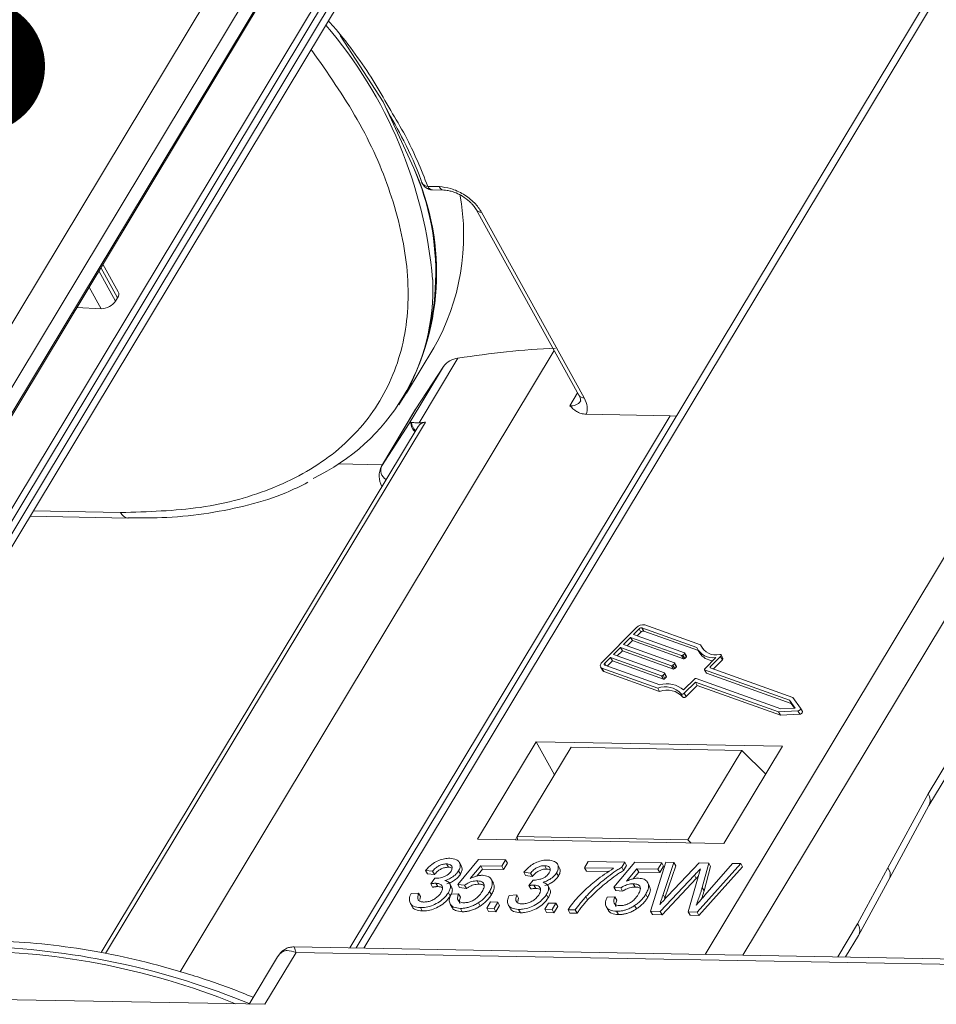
# Model space of a CAD drawing. Header units: millimetres. Extents: x 8853 to 11418, y 45 to 1005.
# Tile 107 of 256: x 9598 to 9632, y 795 to 832. Entities that reach past the tile are written whole.
import ezdxf

# ---------------------------------------------------------------- set-up
doc = ezdxf.new("R2010")
doc.units = ezdxf.units.MM
doc.styles.get("Standard").update_dxf_attribs({"font": '仿宋_GB2312_0.TTF', "width": 0.8})
doc.dimstyles.new('ISO-25.1', dxfattribs={"dimtxt": 6, "dimasz": 5, "dimexe": 3.5, "dimexo": 0.625, "dimgap": 1.5, "dimtad": 1, "dimtoh": 1, "dimdsep": 46, "dimtxsty": 'Standard', "dimcen": 2.5, "dimadec": 0, "dimazin": 0, "dimtfac": 1, "dimtmove": 0, "dimatfit": 3, "dimfxl": 0, "dimarcsym": 0})

msp = doc.modelspace()

# ---------------------------------------------------------------- linework, layer by layer
at = {"color": 7, "linetype": 'Continuous', "lineweight": 15}
for p, q in [((9583.58, 797.673), (9609.931, 841.43)), ((9611.312, 841.355), (9584.991, 797.647)), ((9636.485, 841.017), (9610.09, 797.187)), ((9636.733, 840.939), (9610.382, 797.181)), ((9623.078, 796.949), (9649.428, 840.706)), ((9650.809, 840.63), (9624.489, 796.923)), ((9593.079, 810.123), (9608.892, 836.38)), ((9593.108, 810.072), (9608.898, 836.293)), ((9609.841, 834.412), (9594.101, 808.275)), ((9610.048, 834.29), (9594.236, 808.032)), ((9591.878, 803.646), (9609.911, 833.592)), ((9591.913, 803.214), (9609.946, 833.159)), ((9631.376, 802.922), (9649.409, 832.867)), ((9631.411, 802.489), (9649.444, 832.434)), ((9611.096, 828.674), (9609.503, 831.148)), ((9612.235, 826.209), (9611.096, 828.674)), ((9612.763, 825.527), (9613.188, 825.519)), ((9612.937, 825.397), (9613.362, 825.389)), ((9614.562, 824.667), (9618.385, 817.755)), ((9614.759, 824.574), (9618.581, 817.662)), ((9601.239, 821.603), (9600.671, 822.631)), ((9601.143, 821.263), (9600.522, 822.385)), ((9600.595, 822.506), (9601.216, 821.384)), ((9600.159, 821.78), (9600.602, 820.978)), ((9601.143, 821.263), (9601.216, 821.384)), ((9599.702, 821.021), (9600.602, 820.978)), ((9603.539, 796.303), (9617.462, 819.424)), ((9611.968, 817.835), (9612.987, 819.527)), ((9613.883, 819.136), (9612.434, 816.731)), ((9613.344, 818.826), (9612.07, 816.711)), ((9613.344, 818.826), (9612.318, 817.25)), ((9611.858, 817.673), (9611.967, 817.854)), ((9618.335, 817.845), (9618.047, 817.366)), ((9612.308, 817.233), (9611.034, 815.118)), ((9611.044, 815.135), (9612.318, 817.25)), ((9612.318, 817.25), (9612.308, 817.233)), ((9612.675, 816.757), (9600.766, 796.981)), ((9621.784, 816.992), (9609.86, 797.191)), ((9618.653, 817.049), (9621.784, 816.992)), ((9622.005, 816.973), (9621.784, 816.992)), ((9612.396, 816.593), (9600.605, 797.014)), ((9612.07, 816.711), (9611.044, 815.135)), ((9611.065, 815.169), (9609.429, 815.199)), ((9611.044, 815.135), (9611.034, 815.118)), ((9598.079, 813.452), (9601.326, 813.393)), ((9597.958, 813.252), (9601.604, 813.185)), ((9620.518, 809.106), (9619.245, 807.82)), ((9620.623, 809.069), (9620.411, 808.854)), ((9620.691, 808.945), (9620.623, 809.069)), ((9622.774, 808.371), (9620.728, 809.104)), ((9620.728, 809.104), (9620.797, 808.98)), ((9622.912, 808.467), (9620.835, 809.211)), ((9620.305, 808.747), (9620.039, 808.479)), ((9622.204, 808.067), (9620.305, 808.747)), ((9620.373, 808.624), (9620.305, 808.747)), ((9620.411, 808.854), (9622.31, 808.174)), ((9620.551, 808.804), (9620.691, 808.945)), ((9620.797, 808.98), (9622.829, 808.252)), ((9619.933, 808.372), (9619.668, 808.104)), ((9621.832, 807.692), (9619.933, 808.372)), ((9620.001, 808.248), (9619.933, 808.372)), ((9620.039, 808.479), (9621.938, 807.799)), ((9620.18, 808.429), (9620.373, 808.624)), ((9620.373, 808.624), (9622.272, 807.943)), ((9622.912, 808.467), (9622.981, 808.343)), ((9622.981, 808.343), (9622.991, 808.307)), ((9619.562, 807.997), (9619.35, 807.782)), ((9621.461, 807.316), (9619.562, 807.997)), ((9619.63, 807.873), (9619.562, 807.997)), ((9619.668, 808.104), (9621.567, 807.424)), ((9619.809, 808.054), (9620.001, 808.248)), ((9620.001, 808.248), (9621.901, 807.568)), ((9622.272, 807.943), (9622.204, 808.067)), ((9622.31, 808.138), (9622.257, 808.084)), ((9622.325, 807.961), (9622.257, 808.084)), ((9622.378, 808.014), (9622.31, 808.138)), ((9622.387, 808.043), (9622.319, 808.167)), ((9622.325, 807.961), (9622.378, 808.014)), ((9622.81, 808.287), (9622.878, 808.163)), ((9623.064, 807.577), (9623.474, 807.992)), ((9623.274, 807.647), (9623.658, 808.035)), ((9623.658, 808.035), (9623.727, 807.911)), ((9623.745, 807.97), (9623.677, 808.093)), ((9619.189, 807.646), (9619.257, 807.522)), ((9619.243, 807.603), (9621.321, 806.858)), ((9619.311, 807.479), (9619.243, 807.603)), ((9619.349, 807.71), (9621.394, 806.977)), ((9619.35, 807.782), (9619.4, 807.692)), ((9619.437, 807.678), (9619.63, 807.873)), ((9619.63, 807.873), (9621.529, 807.193)), ((9621.901, 807.568), (9621.832, 807.692)), ((9621.938, 807.763), (9621.885, 807.709)), ((9621.953, 807.586), (9621.885, 807.709)), ((9622.006, 807.639), (9621.938, 807.763)), ((9622.016, 807.668), (9621.947, 807.792)), ((9621.953, 807.586), (9622.006, 807.639)), ((9623.274, 807.647), (9623.299, 807.602)), ((9626.347, 806.51), (9623.274, 807.611)), ((9623.727, 807.911), (9623.389, 807.57)), ((9621.389, 806.735), (9619.311, 807.479)), ((9621.529, 807.193), (9621.461, 807.316)), ((9621.567, 807.387), (9621.514, 807.334)), ((9621.582, 807.21), (9621.514, 807.334)), ((9621.567, 807.387), (9621.635, 807.264)), ((9621.644, 807.293), (9621.576, 807.417)), ((9621.582, 807.21), (9621.635, 807.264)), ((9622.282, 806.788), (9622.692, 807.202)), ((9622.745, 807.22), (9625.901, 806.089)), ((9623.054, 807.548), (9623.122, 807.425)), ((9626.22, 806.411), (9623.063, 807.541)), ((9623.131, 807.418), (9623.063, 807.541)), ((9623.131, 807.418), (9626.288, 806.287)), ((9621.321, 806.858), (9621.389, 806.735)), ((9622.307, 806.67), (9622.717, 807.084)), ((9622.786, 806.961), (9622.375, 806.546)), ((9622.717, 807.084), (9625.817, 805.974)), ((9622.717, 807.084), (9622.786, 806.961)), ((9625.885, 805.851), (9622.786, 806.961)), ((9622.184, 806.648), (9622.252, 806.525)), ((9622.375, 806.546), (9622.307, 806.67)), ((9626.347, 806.51), (9626.634, 806.111)), ((9625.901, 806.089), (9626.43, 806.117)), ((9626.43, 806.117), (9626.22, 806.411)), ((9626.288, 806.287), (9626.22, 806.411)), ((9626.288, 806.287), (9626.411, 806.116)), ((9626.704, 805.985), (9626.635, 806.109)), ((9625.817, 805.974), (9626.536, 806.013)), ((9625.817, 805.974), (9625.885, 805.851)), ((9626.604, 805.889), (9625.885, 805.851)), ((9626.536, 806.013), (9626.604, 805.889)), ((9614.609, 801.24), (9616.792, 804.865)), ((9616.092, 801.335), (9618.094, 804.658)), ((9616.792, 804.865), (9625.961, 804.697)), ((9617.475, 803.631), (9616.792, 804.865)), ((9618.094, 804.658), (9624.442, 804.542)), ((9625.961, 804.697), (9623.778, 801.071)), ((9624.442, 804.542), (9622.44, 801.218)), ((9625.335, 803.658), (9624.442, 804.542)), ((9629.882, 800.165), (9631.376, 802.922)), ((9629.954, 799.8), (9631.411, 802.489)), ((9616.02, 801.214), (9616.092, 801.334)), ((9616.103, 801.212), (9616.092, 801.335)), ((9616.092, 801.335), (9622.44, 801.218)), ((9623.778, 801.071), (9614.609, 801.24)), ((9622.44, 801.218), (9622.566, 801.094)), ((9613.529, 800.192), (9613.461, 800.316)), ((9613.874, 799.556), (9614.651, 800.482)), ((9614.002, 800.254), (9613.934, 800.378)), ((9614.732, 800.246), (9614.342, 799.778)), ((9614.651, 800.482), (9615.654, 800.464)), ((9615.514, 800.231), (9614.732, 800.246)), ((9614.801, 800.122), (9614.732, 800.246)), ((9615.654, 800.464), (9615.514, 800.231)), ((9615.723, 800.34), (9615.583, 800.108)), ((9615.723, 800.34), (9615.654, 800.464)), ((9617.18, 800.125), (9617.111, 800.249)), ((9617.653, 800.187), (9617.585, 800.311)), ((9618.591, 800.175), (9618.731, 800.407)), ((9618.731, 800.407), (9620.088, 800.382)), ((9619.687, 799.45), (9620.464, 800.375)), ((9620.088, 800.382), (9619.975, 800.194)), ((9620.156, 800.259), (9620.043, 800.071)), ((9620.156, 800.259), (9620.088, 800.382)), ((9620.464, 800.375), (9621.467, 800.357)), ((9621.054, 798.555), (9621.613, 800.378)), ((9621.467, 800.357), (9621.327, 800.125)), ((9621.536, 800.234), (9621.396, 800.001)), ((9621.536, 800.234), (9621.467, 800.357)), ((9621.921, 800.372), (9621.517, 799.174)), ((9621.99, 800.249), (9621.586, 799.051)), ((9621.613, 800.378), (9621.921, 800.372)), ((9621.696, 799.125), (9622.859, 800.355)), ((9621.99, 800.249), (9621.921, 800.372)), ((9624.407, 800.327), (9622.782, 798.523)), ((9622.859, 800.355), (9623.218, 800.348)), ((9623.218, 800.348), (9622.973, 799.435)), ((9623.073, 799.153), (9624.099, 800.332)), ((9623.286, 800.225), (9623.218, 800.348)), ((9624.099, 800.332), (9624.407, 800.327)), ((9624.476, 800.203), (9624.407, 800.327)), ((9612.937, 800.044), (9612.68, 800.072)), ((9612.748, 799.948), (9612.68, 800.072)), ((9613.005, 799.92), (9612.748, 799.948)), ((9613.005, 799.92), (9612.937, 800.044)), ((9613.971, 799.93), (9613.903, 800.053)), ((9614.801, 800.122), (9614.587, 799.866)), ((9615.583, 800.108), (9614.801, 800.122)), ((9615.583, 800.108), (9615.514, 800.231)), ((9616.33, 800.005), (9616.587, 799.977)), ((9616.33, 800.005), (9616.398, 799.881)), ((9616.656, 799.853), (9616.398, 799.881)), ((9616.656, 799.853), (9616.587, 799.977)), ((9617.622, 799.863), (9617.553, 799.986)), ((9619.677, 800.155), (9618.591, 800.175)), ((9618.66, 800.051), (9618.591, 800.175)), ((9619.505, 800.036), (9618.66, 800.051)), ((9620.043, 800.071), (9619.975, 800.194)), ((9620.545, 800.139), (9620.155, 799.671)), ((9620.614, 800.015), (9620.4, 799.759)), ((9621.327, 800.125), (9620.545, 800.139)), ((9620.614, 800.015), (9620.545, 800.139)), ((9621.396, 800.001), (9620.614, 800.015)), ((9621.396, 800.001), (9621.327, 800.125)), ((9622.682, 799.897), (9621.407, 798.549)), ((9622.454, 798.529), (9622.847, 799.923)), ((9622.682, 799.897), (9622.751, 799.773)), ((9624.476, 800.203), (9622.851, 798.4)), ((9623.286, 800.225), (9623.041, 799.311)), ((9628.756, 798.087), (9629.882, 800.165)), ((9612.871, 799.575), (9613.025, 799.783)), ((9612.94, 799.451), (9612.871, 799.575)), ((9613.13, 799.473), (9613.062, 799.596)), ((9613.656, 799.439), (9613.588, 799.563)), ((9614.131, 799.528), (9613.874, 799.556)), ((9613.942, 799.433), (9613.874, 799.556)), ((9614.199, 799.405), (9614.131, 799.528)), ((9614.659, 799.561), (9614.591, 799.684)), ((9615.201, 799.598), (9615.133, 799.722)), ((9616.522, 799.508), (9616.676, 799.716)), ((9616.59, 799.384), (9616.522, 799.508)), ((9616.781, 799.406), (9616.712, 799.529)), ((9620.472, 799.454), (9620.404, 799.578)), ((9621.014, 799.491), (9620.946, 799.615)), ((9622.751, 799.773), (9621.476, 798.425)), ((9628.791, 797.654), (9629.954, 799.8)), ((9612.135, 799.212), (9612.42, 799.231)), ((9612.488, 799.107), (9612.42, 799.231)), ((9613.525, 799.245), (9613.594, 799.121)), ((9613.623, 799.185), (9613.908, 799.203)), ((9613.976, 799.08), (9613.908, 799.203)), ((9614.199, 799.405), (9613.942, 799.433)), ((9615.128, 799.17), (9615.06, 799.294)), ((9615.785, 799.145), (9616.07, 799.164)), ((9616.139, 799.04), (9616.07, 799.164)), ((9617.244, 799.054), (9617.176, 799.178)), ((9617.307, 799.372), (9617.238, 799.496)), ((9619.944, 799.421), (9619.687, 799.45)), ((9619.755, 799.326), (9619.687, 799.45)), ((9620.012, 799.298), (9619.755, 799.326)), ((9620.012, 799.298), (9619.944, 799.421)), ((9620.873, 799.187), (9620.941, 799.064)), ((9621.586, 799.051), (9621.517, 799.174)), ((9623.041, 799.311), (9622.973, 799.435)), ((9612.113, 798.848), (9612.181, 798.725)), ((9612.488, 799.107), (9612.464, 798.987)), ((9613.595, 798.819), (9613.663, 798.695)), ((9614.642, 798.872), (9614.71, 798.748)), ((9614.953, 798.667), (9615.093, 798.899)), ((9615.093, 798.899), (9615.364, 798.895)), ((9615.364, 798.895), (9615.224, 798.662)), ((9615.432, 798.771), (9615.292, 798.539)), ((9615.364, 798.895), (9615.432, 798.771)), ((9615.763, 798.781), (9615.831, 798.658)), ((9616.139, 799.04), (9616.114, 798.92)), ((9617.115, 798.627), (9617.255, 798.86)), ((9617.255, 798.86), (9617.526, 798.855)), ((9617.526, 798.855), (9617.386, 798.622)), ((9617.595, 798.731), (9617.526, 798.855)), ((9618.709, 798.974), (9618.641, 799.098)), ((9619.436, 799.078), (9619.721, 799.097)), ((9619.789, 798.973), (9619.721, 799.097)), ((9621.586, 799.051), (9621.564, 798.986)), ((9612.553, 798.565), (9612.485, 798.689)), ((9614.04, 798.538), (9613.972, 798.662)), ((9615.021, 798.544), (9614.953, 798.667)), ((9615.224, 798.662), (9614.953, 798.667)), ((9615.292, 798.539), (9615.021, 798.544)), ((9615.292, 798.539), (9615.224, 798.662)), ((9616.204, 798.498), (9616.135, 798.622)), ((9617.386, 798.622), (9617.115, 798.627)), ((9617.183, 798.504), (9617.115, 798.627)), ((9617.455, 798.499), (9617.183, 798.504)), ((9617.386, 798.622), (9617.455, 798.499)), ((9617.595, 798.731), (9617.455, 798.499)), ((9618.25, 798.607), (9617.979, 798.612)), ((9618.047, 798.488), (9617.979, 798.612)), ((9618.319, 798.483), (9618.047, 798.488)), ((9618.319, 798.483), (9618.25, 798.607)), ((9619.408, 798.712), (9619.476, 798.589)), ((9619.854, 798.431), (9619.785, 798.555)), ((9620.523, 798.642), (9620.455, 798.765)), ((9621.407, 798.549), (9621.054, 798.555)), ((9621.123, 798.432), (9621.054, 798.555)), ((9621.476, 798.425), (9621.123, 798.432)), ((9621.476, 798.425), (9621.407, 798.549)), ((9622.782, 798.523), (9622.454, 798.529)), ((9622.523, 798.406), (9622.454, 798.529)), ((9622.851, 798.4), (9622.523, 798.406)), ((9622.851, 798.4), (9622.782, 798.523)), ((9628.756, 798.087), (9628.016, 796.858)), ((9628.308, 796.853), (9628.791, 797.654)), ((9606.691, 795.092), (9607.855, 797.025)), ((9607.254, 796.975), (9607.167, 796.863)), ((9636.223, 796.707), (9607.785, 797.229)), ((9607.855, 797.025), (9635.937, 796.51)), ((9607.167, 796.863), (9606.106, 795.102)), ((9595.275, 795.301), (9606.691, 795.092))]:
    msp.add_line(p, q, dxfattribs=at)
at = {"color": 7, "linetype": 'Continuous', "lineweight": 15, "flags": 128}
for points in [[(9622.31, 808.174), (9622.315, 808.172), (9622.318, 808.168), (9622.32, 808.164), (9622.321, 808.16), (9622.32, 808.154), (9622.318, 808.149), (9622.314, 808.143), (9622.31, 808.138)], [(9623.631, 808.11), (9623.648, 808.11), (9623.662, 808.106), (9623.673, 808.099), (9623.679, 808.089), (9623.681, 808.077), (9623.677, 808.063), (9623.67, 808.049), (9623.658, 808.035)], [(9619.243, 807.603), (9619.215, 807.617), (9619.195, 807.637), (9619.182, 807.661), (9619.178, 807.69), (9619.183, 807.721), (9619.196, 807.754), (9619.217, 807.787), (9619.245, 807.82)], [(9619.35, 807.782), (9619.34, 807.772), (9619.333, 807.76), (9619.329, 807.749), (9619.327, 807.739), (9619.329, 807.729), (9619.333, 807.721), (9619.34, 807.715), (9619.349, 807.71)], [(9621.938, 807.799), (9621.943, 807.797), (9621.946, 807.793), (9621.949, 807.789), (9621.949, 807.784), (9621.948, 807.779), (9621.946, 807.774), (9621.943, 807.768), (9621.938, 807.763)], [(9623.063, 807.541), (9623.059, 807.544), (9623.055, 807.547), (9623.053, 807.551), (9623.052, 807.556), (9623.053, 807.561), (9623.055, 807.566), (9623.059, 807.572), (9623.064, 807.577)], [(9623.274, 807.611), (9623.269, 807.613), (9623.266, 807.617), (9623.264, 807.621), (9623.263, 807.625), (9623.264, 807.631), (9623.266, 807.636), (9623.27, 807.642), (9623.274, 807.647)], [(9621.567, 807.424), (9621.572, 807.421), (9621.575, 807.418), (9621.577, 807.414), (9621.578, 807.409), (9621.577, 807.404), (9621.575, 807.398), (9621.571, 807.393), (9621.567, 807.387)], [(9622.307, 806.67), (9622.292, 806.657), (9622.275, 806.646), (9622.256, 806.638), (9622.237, 806.633), (9622.22, 806.632), (9622.204, 806.634), (9622.192, 806.639), (9622.184, 806.648)], [(9622.375, 806.546), (9622.36, 806.533), (9622.343, 806.523), (9622.324, 806.514), (9622.306, 806.51), (9622.288, 806.508), (9622.273, 806.51), (9622.261, 806.516), (9622.252, 806.525)], [(9626.634, 806.111), (9626.639, 806.098), (9626.637, 806.083), (9626.63, 806.067), (9626.617, 806.05), (9626.599, 806.036), (9626.579, 806.024), (9626.557, 806.016), (9626.536, 806.013)], [(9626.704, 805.985), (9626.707, 805.975), (9626.706, 805.96), (9626.698, 805.943), (9626.685, 805.927), (9626.668, 805.912), (9626.647, 805.901), (9626.625, 805.893), (9626.604, 805.889)]]:
    msp.add_lwpolyline(points, dxfattribs=at)
at = {"color": 7, "linetype": 'Continuous', "lineweight": 15}
for centre, radius, start, end in [((9596.206, 820.606), 16.798, 4.9631, 40.5694), ((9603.766, 822.316), 9.321, 328.2011, 24.6892), ((9603.388, 822.311), 9.668, 332.5515, 23.7785), ((9612.777, 825.788), 0.262, 205.2458, 266.8395), ((9612.955, 825.604), 0.207, 201.6906, 264.8901), ((9613.38, 825.595), 0.206, 201.5631, 266.1736), ((9605.646, 823.707), 8.448, 330.3406, 10.4905), ((9614.736, 824.778), 0.206, 211.8422, 276.3228), ((9605.178, 821.696), 7.772, 295.2062, 2.681), ((9619.253, 785.201), 34.357, 92.8964, 98.9931), ((9613.96, 818.378), 0.762, 95.8204, 143.9856), ((9618.097, 817.8), 0.437, 263.4133, 322.2902), ((9618.564, 817.878), 0.217, 214.6412, 274.5718), ((9612.556, 816.725), 0.423, 177.8915, 229.4846), ((9612.597, 816.766), 0.44, 183.1344, 228.031), ((9612.757, 816.208), 0.555, 98.5155, 105.7359), ((9617.44, 785.363), 31.754, 98.6302, 98.7501), ((9611.789, 814.754), 0.838, 154.2731, 208.1582), ((9611.407, 814.967), 0.4, 155.1319, 240.0299), ((9601.647, 813.532), 0.35, 203.4097, 262.2937), ((9620.769, 808.877), 0.34, 78.9635, 137.5954), ((9620.707, 808.992), 0.113, 78.9635, 137.5954), ((9620.775, 808.869), 0.113, 78.9635, 137.5954), ((9623.375, 808.645), 0.661, 204.4897, 278.6162), ((9623.476, 808.7), 0.61, 202.5352, 284.7309), ((9622.215, 808.123), 0.0567, 258.9635, 317.5954), ((9622.283, 807.999), 0.0567, 258.9635, 317.5954), ((9622.363, 808.035), 0.0259, 306.0985, 18.2971), ((9623.408, 808.51), 0.633, 213.2191, 265.8589), ((9623.696, 807.953), 0.0518, 306.1335, 18.2621), ((9621.843, 807.747), 0.0567, 258.9635, 317.5954), ((9621.911, 807.624), 0.0567, 258.9635, 317.5954), ((9621.991, 807.66), 0.0259, 306.0985, 18.2971), ((9619.339, 807.57), 0.0947, 210.1351, 252.8102), ((9621.472, 807.372), 0.0567, 258.9635, 317.5954), ((9621.54, 807.249), 0.0567, 258.9635, 317.5954), ((9621.62, 807.285), 0.0259, 306.0985, 18.2971), ((9622.734, 807.164), 0.0567, 78.9635, 137.5954), ((9623.136, 807.433), 0.0158, 210.1351, 252.8102), ((9621.598, 806.121), 0.788, 41.9984, 110.6072), ((9621.668, 806.088), 0.931, 48.7648, 107.1347), ((9621.666, 805.997), 0.788, 41.9984, 110.6072), ((9631.037, 802.677), 0.418, 333.0118, 35.868), ((9629.606, 799.921), 0.368, 340.6743, 41.4342), ((9628.421, 797.842), 0.414, 333.0028, 36.2022), ((9595.525, 770.254), 26.821, 67.9389, 90.6329), ((9595.278, 768.725), 28.533, 67.6742, 87.6669), ((9607.498, 796.829), 0.284, 121.18, 148.9798)]:
    msp.add_arc(centre, radius, start, end, dxfattribs=at)
for centre, start_param, end_param in [((9600.857, 821.401), 5.516499, 6.301897), ((9600.784, 821.28), 3.945703, 5.516499)]:
    msp.add_ellipse(centre, major_axis=(0.385, 0.197), ratio=0.597073, start_param=start_param, end_param=end_param, dxfattribs=at)
for points, knots in [([(9609.063, 831.693), (9609.176, 831.563), (9609.841, 830.797), (9610.632, 829.671), (9611.191, 828.682), (9611.379, 828.35)], [0, 0, 0, 0, 0.118955, 0.704275, 1, 1, 1, 1]), ([(9601.326, 813.393), (9602.34, 813.422), (9604.43, 813.482), (9606.676, 814.123), (9608.278, 814.899), (9609.717, 815.89), (9611.103, 817.47), (9611.851, 819.435), (9612.052, 821.17), (9611.994, 822.949), (9611.47, 825.234), (9610.27, 827.982), (9609.028, 829.757), (9608.42, 830.625)], [0, 0, 0, 0, 0.104799, 0.215876, 0.273791, 0.331719, 0.449869, 0.568019, 0.625934, 0.683862, 0.794939, 0.899738, 1, 1, 1, 1]), ([(9611.208, 828.435), (9611.433, 828.032), (9611.93, 827.143), (9612.363, 826.202), (9612.535, 825.677), (9612.552, 825.625)], [0, 0, 0, 0, 0.42722, 0.943233, 1, 1, 1, 1]), ([(9611.379, 828.35), (9611.564, 828.043), (9612.134, 827.097), (9612.509, 826.16), (9612.763, 825.527)], [0, 0, 0, 0, 0.32421, 1, 1, 1, 1]), ([(9612.541, 825.678), (9612.542, 825.675), (9612.547, 825.648), (9612.586, 825.586), (9612.658, 825.494), (9612.782, 825.424), (9612.883, 825.389), (9612.936, 825.398), (9612.937, 825.398)], [0, 0, 0, 0, 0.014146, 0.163974, 0.414886, 0.69188, 0.991608, 1, 1, 1, 1]), ([(9613.188, 825.519), (9613.328, 825.504), (9613.544, 825.481), (9613.855, 825.362), (9614.089, 825.239), (9614.307, 825.089), (9614.558, 824.871), (9614.68, 824.69), (9614.759, 824.574)], [0, 0, 0, 0, 0.2394429, 0.3696073, 0.4999999, 0.6301644, 0.7605571, 1, 1, 1, 1]), ([(9613.366, 825.386), (9613.403, 825.385), (9613.483, 825.384), (9613.64, 825.348), (9613.833, 825.283), (9613.97, 825.208), (9614.046, 825.166)], [0, 0, 0, 0, 0.201696, 0.42933, 0.680831, 1, 1, 1, 1]), ([(9614.046, 825.166), (9614.142, 825.101), (9614.274, 825.011), (9614.422, 824.863), (9614.509, 824.759), (9614.545, 824.693), (9614.559, 824.668)], [0, 0, 0, 0, 0.423553, 0.587865, 0.842758, 1, 1, 1, 1]), ([(9618.382, 817.756), (9618.391, 817.741), (9618.424, 817.686), (9618.446, 817.611), (9618.449, 817.545), (9618.452, 817.541), (9618.441, 817.535), (9618.438, 817.534)], [0, 0, 0, 0, 0.08898, 0.335268, 0.588137, 0.891032, 1, 1, 1, 1]), ([(9618.047, 817.366), (9618.123, 817.292), (9618.24, 817.178), (9618.449, 817.071), (9618.589, 817.056), (9618.653, 817.049)], [0, 0, 0, 0, 0.4989304, 0.7674775, 1, 1, 1, 1]), ([(9612.07, 816.711), (9612.07, 816.711), (9612.073, 816.715), (9612.081, 816.722), (9612.094, 816.73), (9612.112, 816.736), (9612.126, 816.739), (9612.134, 816.74)], [0, 0, 0, 0, 0.020625, 0.264337, 0.508488, 0.754005, 1, 1, 1, 1]), ([(9612.134, 816.74), (9612.136, 816.74), (9612.14, 816.741), (9612.146, 816.742), (9612.152, 816.742), (9612.156, 816.742), (9612.158, 816.742)], [0, 0, 0, 0, 0.2499131, 0.4998257, 0.7498972, 1, 1, 1, 1]), ([(9612.434, 816.731), (9612.395, 816.731), (9612.317, 816.731), (9612.243, 816.736), (9612.192, 816.741), (9612.169, 816.742), (9612.158, 816.742)], [0, 0, 0, 0, 0.303534, 0.615271, 0.807225, 1, 1, 1, 1]), ([(9612.401, 816.589), (9612.428, 816.629), (9612.477, 816.697), (9612.569, 816.729), (9612.608, 816.743)], [0, 0, 0, 0, 0.575059, 1, 1, 1, 1]), ([(9612.434, 816.731), (9612.448, 816.731), (9612.475, 816.732), (9612.517, 816.735), (9612.561, 816.74), (9612.59, 816.744), (9612.605, 816.746)], [0, 0, 0, 0, 0.248899, 0.498362, 0.74906, 1, 1, 1, 1]), ([(9601.601, 813.192), (9602.086, 813.191), (9603.127, 813.187), (9604.632, 813.352), (9606.115, 813.658), (9607.35, 814.042), (9608.029, 814.382), (9608.297, 814.516)], [0, 0, 0, 0, 0.191534, 0.410982, 0.632068, 0.855017, 1, 1, 1, 1]), ([(9612.68, 800.072), (9612.752, 800.151), (9612.873, 800.284), (9613.112, 800.427), (9613.328, 800.505), (9613.483, 800.526), (9613.563, 800.525), (9613.578, 800.525)], [0, 0, 0, 0, 0.317224, 0.527348, 0.737548, 0.948132, 1, 1, 1, 1]), ([(9613.461, 800.316), (9613.411, 800.313), (9613.323, 800.309), (9613.187, 800.257), (9613.062, 800.179), (9612.984, 800.101), (9612.944, 800.052), (9612.937, 800.044)], [0, 0, 0, 0, 0.26847, 0.468995, 0.669856, 0.940289, 1, 1, 1, 1]), ([(9613.627, 800.051), (9613.644, 800.085), (9613.677, 800.152), (9613.66, 800.232), (9613.609, 800.287), (9613.538, 800.312), (9613.482, 800.315), (9613.461, 800.316)], [0, 0, 0, 0, 0.241872, 0.466389, 0.6563, 0.86642, 1, 1, 1, 1]), ([(9613.578, 800.525), (9613.668, 800.514), (9613.816, 800.496), (9613.942, 800.39), (9613.977, 800.263), (9613.953, 800.144), (9613.914, 800.074), (9613.903, 800.053)], [0, 0, 0, 0, 0.31604, 0.521255, 0.727841, 0.918246, 1, 1, 1, 1]), ([(9614, 800.253), (9614.017, 800.215), (9614.048, 800.139), (9614.021, 800.02), (9613.983, 799.951), (9613.971, 799.93)], [0, 0, 0, 0, 0.41778, 0.825107, 1, 1, 1, 1]), ([(9616.33, 800.005), (9616.403, 800.084), (9616.524, 800.217), (9616.762, 800.36), (9616.978, 800.438), (9617.134, 800.459), (9617.213, 800.458), (9617.229, 800.458)], [0, 0, 0, 0, 0.317224, 0.527348, 0.737548, 0.948132, 1, 1, 1, 1]), ([(9617.111, 800.249), (9617.061, 800.246), (9616.974, 800.242), (9616.837, 800.19), (9616.713, 800.112), (9616.635, 800.034), (9616.595, 799.985), (9616.587, 799.977)], [0, 0, 0, 0, 0.26847, 0.468995, 0.669856, 0.940289, 1, 1, 1, 1]), ([(9617.277, 799.984), (9617.294, 800.018), (9617.327, 800.085), (9617.311, 800.165), (9617.26, 800.22), (9617.188, 800.245), (9617.133, 800.248), (9617.111, 800.249)], [0, 0, 0, 0, 0.241872, 0.466389, 0.6563, 0.86642, 1, 1, 1, 1]), ([(9617.229, 800.458), (9617.318, 800.447), (9617.466, 800.429), (9617.593, 800.323), (9617.628, 800.197), (9617.604, 800.077), (9617.565, 800.007), (9617.553, 799.986)], [0, 0, 0, 0, 0.31604, 0.521255, 0.727841, 0.918246, 1, 1, 1, 1]), ([(9613.529, 800.192), (9613.479, 800.19), (9613.392, 800.185), (9613.255, 800.133), (9613.13, 800.055), (9613.052, 799.978), (9613.012, 799.929), (9613.005, 799.92)], [0, 0, 0, 0, 0.26847, 0.468995, 0.669856, 0.940289, 1, 1, 1, 1]), ([(9613.063, 799.78), (9613.135, 799.785), (9613.246, 799.793), (9613.398, 799.848), (9613.499, 799.905), (9613.576, 799.974), (9613.609, 800.025), (9613.627, 800.051)], [0, 0, 0, 0, 0.355638, 0.546568, 0.693978, 0.841492, 1, 1, 1, 1]), ([(9613.903, 800.053), (9613.874, 800.013), (9613.811, 799.923), (9613.659, 799.807), (9613.512, 799.736), (9613.427, 799.709), (9613.398, 799.699)], [0, 0, 0, 0, 0.263792, 0.581099, 0.854542, 1, 1, 1, 1]), ([(9613.971, 799.93), (9613.942, 799.889), (9613.879, 799.8), (9613.727, 799.684), (9613.58, 799.612), (9613.495, 799.585), (9613.466, 799.576)], [0, 0, 0, 0, 0.263792, 0.581099, 0.854542, 1, 1, 1, 1]), ([(9613.664, 800.161), (9613.642, 800.172), (9613.603, 800.189), (9613.551, 800.191), (9613.529, 800.192)], [0, 0, 0, 0, 0.5796153, 1, 1, 1, 1]), ([(9614.342, 799.778), (9614.368, 799.789), (9614.419, 799.812), (9614.507, 799.845), (9614.607, 799.874), (9614.693, 799.888), (9614.754, 799.892), (9614.779, 799.892), (9614.792, 799.892)], [0, 0, 0, 0, 0.1682768, 0.3375977, 0.5743874, 0.8180629, 0.9087982, 1, 1, 1, 1]), ([(9614.792, 799.892), (9614.868, 799.884), (9615.008, 799.868), (9615.125, 799.759), (9615.174, 799.619), (9615.147, 799.455), (9615.086, 799.343), (9615.06, 799.294)], [0, 0, 0, 0, 0.230657, 0.42536, 0.619117, 0.832995, 1, 1, 1, 1]), ([(9617.18, 800.125), (9617.13, 800.123), (9617.042, 800.118), (9616.906, 800.066), (9616.781, 799.988), (9616.703, 799.911), (9616.663, 799.862), (9616.656, 799.853)], [0, 0, 0, 0, 0.26847, 0.468995, 0.669856, 0.940289, 1, 1, 1, 1]), ([(9616.713, 799.713), (9616.786, 799.718), (9616.897, 799.726), (9617.049, 799.781), (9617.149, 799.838), (9617.226, 799.907), (9617.26, 799.958), (9617.277, 799.984)], [0, 0, 0, 0, 0.355638, 0.546568, 0.693978, 0.841492, 1, 1, 1, 1]), ([(9617.553, 799.986), (9617.525, 799.946), (9617.461, 799.856), (9617.309, 799.74), (9617.162, 799.669), (9617.078, 799.642), (9617.048, 799.632)], [0, 0, 0, 0, 0.263792, 0.581099, 0.854542, 1, 1, 1, 1]), ([(9617.315, 800.094), (9617.292, 800.105), (9617.253, 800.122), (9617.202, 800.125), (9617.18, 800.125)], [0, 0, 0, 0, 0.579615, 1, 1, 1, 1]), ([(9617.651, 800.187), (9617.667, 800.148), (9617.699, 800.072), (9617.672, 799.953), (9617.633, 799.884), (9617.622, 799.863)], [0, 0, 0, 0, 0.41778, 0.825107, 1, 1, 1, 1]), ([(9617.979, 798.612), (9618.035, 798.692), (9618.199, 798.927), (9618.547, 799.297), (9619.05, 799.745), (9619.452, 800.008), (9619.677, 800.155)], [0, 0, 0, 0, 0.141221, 0.412473, 0.671456, 1, 1, 1, 1]), ([(9619.975, 800.194), (9619.926, 800.164), (9619.828, 800.103), (9619.637, 799.971), (9619.404, 799.796), (9619.134, 799.575), (9618.876, 799.342), (9618.719, 799.179), (9618.641, 799.098)], [0, 0, 0, 0, 0.096269, 0.192865, 0.391303, 0.591, 0.794748, 1, 1, 1, 1]), ([(9620.043, 800.071), (9619.994, 800.04), (9619.896, 799.98), (9619.705, 799.848), (9619.473, 799.673), (9619.203, 799.452), (9618.944, 799.219), (9618.788, 799.056), (9618.709, 798.974)], [0, 0, 0, 0, 0.096269, 0.192865, 0.391303, 0.591, 0.794748, 1, 1, 1, 1]), ([(9622.682, 799.897), (9622.701, 799.916), (9622.738, 799.956), (9622.794, 800.015), (9622.85, 800.074), (9622.887, 800.113), (9622.906, 800.133)], [0, 0, 0, 0, 0.249999, 0.4999982, 0.7499954, 1, 1, 1, 1]), ([(9622.906, 800.133), (9622.903, 800.123), (9622.897, 800.103), (9622.886, 800.064), (9622.874, 800.02), (9622.859, 799.969), (9622.851, 799.938), (9622.847, 799.923)], [0, 0, 0, 0, 0.139865, 0.279703, 0.559326, 0.779667, 1, 1, 1, 1]), ([(9613.062, 799.596), (9613.05, 799.596), (9613.026, 799.596), (9612.991, 799.593), (9612.96, 799.589), (9612.93, 799.585), (9612.901, 799.58), (9612.881, 799.577), (9612.871, 799.575)], [0, 0, 0, 0, 0.197787, 0.396403, 0.546954, 0.697654, 0.848787, 1, 1, 1, 1]), ([(9613.025, 799.783), (9613.028, 799.783), (9613.035, 799.782), (9613.044, 799.781), (9613.053, 799.781), (9613.06, 799.78), (9613.063, 799.78)], [0, 0, 0, 0, 0.250087, 0.500185, 0.75003, 1, 1, 1, 1]), ([(9613.255, 799.252), (9613.276, 799.293), (9613.316, 799.37), (9613.309, 799.471), (9613.259, 799.546), (9613.171, 799.589), (9613.096, 799.594), (9613.062, 799.596)], [0, 0, 0, 0, 0.228302, 0.428376, 0.628316, 0.832201, 1, 1, 1, 1]), ([(9613.398, 799.699), (9613.454, 799.678), (9613.561, 799.638), (9613.615, 799.51), (9613.596, 799.375), (9613.548, 799.287), (9613.525, 799.245)], [0, 0, 0, 0, 0.300181, 0.56656, 0.794468, 1, 1, 1, 1]), ([(9614.591, 799.684), (9614.56, 799.684), (9614.496, 799.683), (9614.396, 799.663), (9614.298, 799.626), (9614.224, 799.589), (9614.169, 799.555), (9614.144, 799.537), (9614.131, 799.528)], [0, 0, 0, 0, 0.215669, 0.438311, 0.626337, 0.821904, 0.910592, 1, 1, 1, 1]), ([(9614.659, 799.561), (9614.628, 799.56), (9614.564, 799.559), (9614.464, 799.54), (9614.367, 799.502), (9614.293, 799.465), (9614.237, 799.431), (9614.212, 799.414), (9614.199, 799.405)], [0, 0, 0, 0, 0.215669, 0.438311, 0.626337, 0.821904, 0.910592, 1, 1, 1, 1]), ([(9614.78, 799.285), (9614.81, 799.343), (9614.86, 799.437), (9614.86, 799.557), (9614.813, 799.632), (9614.718, 799.676), (9614.636, 799.681), (9614.591, 799.684)], [0, 0, 0, 0, 0.283054, 0.463078, 0.644303, 0.80492, 1, 1, 1, 1]), ([(9614.844, 799.518), (9614.826, 799.528), (9614.777, 799.556), (9614.705, 799.559), (9614.659, 799.561)], [0, 0, 0, 0, 0.357746, 1, 1, 1, 1]), ([(9615.195, 799.595), (9615.209, 799.563), (9615.245, 799.483), (9615.214, 799.331), (9615.154, 799.219), (9615.128, 799.17)], [0, 0, 0, 0, 0.273405, 0.681413, 1, 1, 1, 1]), ([(9616.712, 799.529), (9616.7, 799.529), (9616.677, 799.529), (9616.642, 799.526), (9616.61, 799.522), (9616.581, 799.518), (9616.552, 799.513), (9616.532, 799.51), (9616.522, 799.508)], [0, 0, 0, 0, 0.197787, 0.396403, 0.546954, 0.697654, 0.848787, 1, 1, 1, 1]), ([(9616.676, 799.716), (9616.679, 799.716), (9616.685, 799.715), (9616.694, 799.714), (9616.704, 799.714), (9616.71, 799.713), (9616.713, 799.713)], [0, 0, 0, 0, 0.250087, 0.500185, 0.75003, 1, 1, 1, 1]), ([(9616.906, 799.185), (9616.927, 799.226), (9616.966, 799.303), (9616.959, 799.404), (9616.909, 799.479), (9616.822, 799.522), (9616.746, 799.527), (9616.712, 799.529)], [0, 0, 0, 0, 0.228302, 0.428376, 0.628316, 0.832201, 1, 1, 1, 1]), ([(9617.048, 799.632), (9617.105, 799.611), (9617.211, 799.571), (9617.265, 799.444), (9617.247, 799.308), (9617.199, 799.22), (9617.176, 799.178)], [0, 0, 0, 0, 0.300181, 0.56656, 0.794468, 1, 1, 1, 1]), ([(9617.622, 799.863), (9617.593, 799.822), (9617.53, 799.733), (9617.378, 799.617), (9617.23, 799.545), (9617.146, 799.518), (9617.116, 799.509)], [0, 0, 0, 0, 0.2637922, 0.5810993, 0.8545416, 1, 1, 1, 1]), ([(9620.404, 799.578), (9620.373, 799.577), (9620.309, 799.576), (9620.209, 799.556), (9620.111, 799.519), (9620.037, 799.482), (9619.982, 799.448), (9619.957, 799.43), (9619.944, 799.421)], [0, 0, 0, 0, 0.215669, 0.438311, 0.626337, 0.821904, 0.910592, 1, 1, 1, 1]), ([(9620.155, 799.671), (9620.181, 799.683), (9620.232, 799.706), (9620.32, 799.739), (9620.42, 799.767), (9620.506, 799.781), (9620.567, 799.785), (9620.592, 799.785), (9620.605, 799.785)], [0, 0, 0, 0, 0.1682768, 0.3375977, 0.5743874, 0.8180629, 0.9087982, 1, 1, 1, 1]), ([(9620.593, 799.178), (9620.623, 799.236), (9620.673, 799.331), (9620.673, 799.45), (9620.626, 799.526), (9620.531, 799.569), (9620.449, 799.575), (9620.404, 799.578)], [0, 0, 0, 0, 0.283054, 0.463078, 0.644303, 0.80492, 1, 1, 1, 1]), ([(9620.605, 799.785), (9620.681, 799.777), (9620.821, 799.762), (9620.938, 799.653), (9620.987, 799.512), (9620.96, 799.349), (9620.899, 799.236), (9620.873, 799.187)], [0, 0, 0, 0, 0.230657, 0.42536, 0.619117, 0.832995, 1, 1, 1, 1]), ([(9622.827, 799.854), (9622.816, 799.842), (9622.79, 799.815), (9622.765, 799.788), (9622.751, 799.773)], [0, 0, 0, 0, 0.452905, 1, 1, 1, 1]), ([(9612.485, 798.689), (9612.393, 798.698), (9612.234, 798.715), (9612.105, 798.835), (9612.061, 798.981), (9612.09, 799.116), (9612.127, 799.195), (9612.135, 799.212)], [0, 0, 0, 0, 0.292815, 0.5052387, 0.7172681, 0.9372488, 1, 1, 1, 1]), ([(9612.42, 799.231), (9612.403, 799.174), (9612.376, 799.086), (9612.397, 798.981), (9612.464, 798.92), (9612.549, 798.9), (9612.607, 798.898), (9612.621, 798.898)], [0, 0, 0, 0, 0.333295, 0.521794, 0.711762, 0.930457, 1, 1, 1, 1]), ([(9613.525, 799.245), (9613.472, 799.17), (9613.372, 799.033), (9613.137, 798.865), (9612.89, 798.747), (9612.664, 798.692), (9612.535, 798.69), (9612.485, 798.689)], [0, 0, 0, 0, 0.2415749, 0.4458686, 0.6495015, 0.861689, 1, 1, 1, 1]), ([(9612.621, 798.898), (9612.67, 798.9), (9612.763, 798.903), (9612.916, 798.955), (9613.056, 799.035), (9613.177, 799.137), (9613.229, 799.214), (9613.255, 799.252)], [0, 0, 0, 0, 0.2144126, 0.4057264, 0.5971115, 0.8009464, 1, 1, 1, 1]), ([(9613.13, 799.473), (9613.118, 799.473), (9613.094, 799.473), (9613.05, 799.469), (9613.009, 799.463), (9612.969, 799.457), (9612.95, 799.453), (9612.94, 799.451)], [0, 0, 0, 0, 0.197794, 0.396418, 0.697642, 0.848781, 1, 1, 1, 1]), ([(9613.303, 799.425), (9613.28, 799.439), (9613.234, 799.467), (9613.165, 799.471), (9613.13, 799.473)], [0, 0, 0, 0, 0.497866, 1, 1, 1, 1]), ([(9613.972, 798.662), (9613.88, 798.67), (9613.724, 798.685), (9613.594, 798.797), (9613.548, 798.934), (9613.571, 799.072), (9613.61, 799.158), (9613.623, 799.185)], [0, 0, 0, 0, 0.291276, 0.491608, 0.691693, 0.901657, 1, 1, 1, 1]), ([(9613.646, 799.434), (9613.656, 799.416), (9613.686, 799.364), (9613.662, 799.25), (9613.616, 799.163), (9613.594, 799.121)], [0, 0, 0, 0, 0.22571, 0.632841, 1, 1, 1, 1]), ([(9613.908, 799.203), (9613.889, 799.151), (9613.859, 799.065), (9613.876, 798.961), (9613.936, 798.9), (9614.019, 798.875), (9614.077, 798.872), (9614.1, 798.871)], [0, 0, 0, 0, 0.306815, 0.504842, 0.704528, 0.881597, 1, 1, 1, 1]), ([(9614.1, 798.871), (9614.149, 798.873), (9614.241, 798.876), (9614.391, 798.926), (9614.526, 799.004), (9614.67, 799.124), (9614.738, 799.224), (9614.78, 799.285)], [0, 0, 0, 0, 0.194014, 0.361632, 0.529195, 0.708774, 1, 1, 1, 1]), ([(9614.642, 798.872), (9614.665, 798.888), (9614.713, 798.919), (9614.797, 798.985), (9614.89, 799.071), (9614.969, 799.161), (9615.023, 799.236), (9615.047, 799.274), (9615.06, 799.294)], [0, 0, 0, 0, 0.132054, 0.2650714, 0.5023813, 0.7463351, 0.8728185, 1, 1, 1, 1]), ([(9615.128, 799.17), (9615.115, 799.15), (9615.09, 799.11), (9615.046, 799.05), (9614.998, 798.993), (9614.93, 798.921), (9614.837, 798.836), (9614.753, 798.778), (9614.71, 798.748)], [0, 0, 0, 0, 0.132783, 0.26612, 0.393983, 0.522764, 0.757899, 1, 1, 1, 1]), ([(9616.135, 798.622), (9616.043, 798.631), (9615.885, 798.648), (9615.756, 798.768), (9615.711, 798.914), (9615.741, 799.049), (9615.777, 799.128), (9615.785, 799.145)], [0, 0, 0, 0, 0.292815, 0.5052387, 0.7172681, 0.9372488, 1, 1, 1, 1]), ([(9616.07, 799.164), (9616.053, 799.107), (9616.027, 799.019), (9616.048, 798.914), (9616.115, 798.853), (9616.2, 798.833), (9616.257, 798.831), (9616.271, 798.831)], [0, 0, 0, 0, 0.333295, 0.521794, 0.711762, 0.930457, 1, 1, 1, 1]), ([(9617.176, 799.178), (9617.122, 799.103), (9617.023, 798.966), (9616.787, 798.798), (9616.541, 798.68), (9616.314, 798.625), (9616.186, 798.623), (9616.135, 798.622)], [0, 0, 0, 0, 0.241575, 0.445869, 0.649502, 0.861689, 1, 1, 1, 1]), ([(9616.271, 798.831), (9616.321, 798.833), (9616.414, 798.836), (9616.567, 798.888), (9616.706, 798.968), (9616.828, 799.07), (9616.88, 799.147), (9616.906, 799.185)], [0, 0, 0, 0, 0.214413, 0.405726, 0.597111, 0.800946, 1, 1, 1, 1]), ([(9616.781, 799.406), (9616.769, 799.406), (9616.745, 799.406), (9616.701, 799.402), (9616.659, 799.396), (9616.62, 799.39), (9616.6, 799.386), (9616.59, 799.384)], [0, 0, 0, 0, 0.197794, 0.396418, 0.697642, 0.848781, 1, 1, 1, 1]), ([(9616.954, 799.358), (9616.931, 799.372), (9616.884, 799.401), (9616.815, 799.404), (9616.781, 799.406)], [0, 0, 0, 0, 0.497866, 1, 1, 1, 1]), ([(9617.296, 799.367), (9617.307, 799.349), (9617.337, 799.297), (9617.313, 799.183), (9617.266, 799.096), (9617.244, 799.054)], [0, 0, 0, 0, 0.22571, 0.632841, 1, 1, 1, 1]), ([(9619.913, 798.764), (9619.962, 798.766), (9620.054, 798.77), (9620.204, 798.82), (9620.339, 798.897), (9620.484, 799.018), (9620.551, 799.117), (9620.593, 799.178)], [0, 0, 0, 0, 0.194014, 0.361632, 0.529195, 0.708774, 1, 1, 1, 1]), ([(9620.472, 799.454), (9620.441, 799.454), (9620.377, 799.453), (9620.277, 799.433), (9620.18, 799.396), (9620.106, 799.359), (9620.05, 799.325), (9620.025, 799.307), (9620.012, 799.298)], [0, 0, 0, 0, 0.2156695, 0.4383106, 0.6263371, 0.8219039, 0.9105916, 1, 1, 1, 1]), ([(9620.873, 799.187), (9620.86, 799.167), (9620.835, 799.127), (9620.791, 799.067), (9620.743, 799.009), (9620.675, 798.938), (9620.582, 798.853), (9620.498, 798.795), (9620.455, 798.765)], [0, 0, 0, 0, 0.132783, 0.26612, 0.393983, 0.522764, 0.757899, 1, 1, 1, 1]), ([(9620.657, 799.412), (9620.639, 799.421), (9620.59, 799.449), (9620.518, 799.452), (9620.472, 799.454)], [0, 0, 0, 0, 0.357746, 1, 1, 1, 1]), ([(9621.008, 799.488), (9621.022, 799.456), (9621.058, 799.377), (9621.027, 799.225), (9620.967, 799.113), (9620.941, 799.064)], [0, 0, 0, 0, 0.2734054, 0.6814125, 1, 1, 1, 1]), ([(9621.517, 799.174), (9621.504, 799.135), (9621.484, 799.074), (9621.457, 798.993), (9621.435, 798.93), (9621.414, 798.868), (9621.4, 798.826), (9621.393, 798.805)], [0, 0, 0, 0, 0.3211144, 0.4908357, 0.660557, 0.8302785, 1, 1, 1, 1]), ([(9622.973, 799.435), (9622.961, 799.395), (9622.938, 799.317), (9622.89, 799.169), (9622.829, 798.99), (9622.776, 798.85), (9622.749, 798.78)], [0, 0, 0, 0, 0.181184, 0.362387, 0.681107, 1, 1, 1, 1]), ([(9622.749, 798.78), (9622.783, 798.819), (9622.836, 798.88), (9622.907, 798.961), (9622.962, 799.025), (9623.018, 799.089), (9623.054, 799.131), (9623.073, 799.153)], [0, 0, 0, 0, 0.31521, 0.486407, 0.657605, 0.828802, 1, 1, 1, 1]), ([(9623.041, 799.311), (9623.03, 799.272), (9623.006, 799.193), (9622.973, 799.091), (9622.951, 799.027), (9622.943, 799.003)], [0, 0, 0, 0, 0.383074, 0.766186, 1, 1, 1, 1]), ([(9613.594, 799.121), (9613.54, 799.047), (9613.441, 798.909), (9613.205, 798.742), (9612.958, 798.624), (9612.732, 798.569), (9612.604, 798.566), (9612.553, 798.565)], [0, 0, 0, 0, 0.2415749, 0.4458686, 0.6495015, 0.861689, 1, 1, 1, 1]), ([(9613.976, 799.08), (9613.959, 799.029), (9613.932, 798.945), (9613.933, 798.861), (9613.955, 798.84), (9613.956, 798.838)], [0, 0, 0, 0, 0.594048, 0.977464, 1, 1, 1, 1]), ([(9614.642, 798.872), (9614.596, 798.844), (9614.504, 798.786), (9614.363, 798.726), (9614.229, 798.686), (9614.125, 798.669), (9614.039, 798.661), (9613.995, 798.662), (9613.972, 798.662)], [0, 0, 0, 0, 0.211748, 0.431084, 0.605762, 0.785965, 0.89257, 1, 1, 1, 1]), ([(9617.244, 799.054), (9617.191, 798.98), (9617.091, 798.842), (9616.855, 798.675), (9616.609, 798.557), (9616.382, 798.502), (9616.254, 798.499), (9616.204, 798.498)], [0, 0, 0, 0, 0.241575, 0.445869, 0.649502, 0.861689, 1, 1, 1, 1]), ([(9618.641, 799.098), (9618.606, 799.059), (9618.535, 798.981), (9618.435, 798.86), (9618.34, 798.735), (9618.28, 798.649), (9618.25, 798.607)], [0, 0, 0, 0, 0.241668, 0.483902, 0.741663, 1, 1, 1, 1]), ([(9618.709, 798.974), (9618.674, 798.935), (9618.603, 798.858), (9618.504, 798.737), (9618.408, 798.612), (9618.349, 798.526), (9618.319, 798.483)], [0, 0, 0, 0, 0.241668, 0.483902, 0.741663, 1, 1, 1, 1]), ([(9619.785, 798.555), (9619.693, 798.564), (9619.537, 798.579), (9619.407, 798.69), (9619.361, 798.827), (9619.384, 798.965), (9619.423, 799.051), (9619.436, 799.078)], [0, 0, 0, 0, 0.2912765, 0.4916078, 0.6916926, 0.9016572, 1, 1, 1, 1]), ([(9619.721, 799.097), (9619.702, 799.044), (9619.672, 798.959), (9619.689, 798.854), (9619.749, 798.794), (9619.832, 798.768), (9619.89, 798.765), (9619.913, 798.764)], [0, 0, 0, 0, 0.306815, 0.504842, 0.704528, 0.881597, 1, 1, 1, 1]), ([(9619.789, 798.973), (9619.772, 798.922), (9619.745, 798.838), (9619.746, 798.754), (9619.768, 798.733), (9619.769, 798.732)], [0, 0, 0, 0, 0.5940479, 0.9774636, 1, 1, 1, 1]), ([(9620.941, 799.064), (9620.928, 799.043), (9620.903, 799.003), (9620.859, 798.944), (9620.811, 798.886), (9620.743, 798.815), (9620.65, 798.73), (9620.566, 798.671), (9620.523, 798.642)], [0, 0, 0, 0, 0.132783, 0.26612, 0.393983, 0.522764, 0.757899, 1, 1, 1, 1]), ([(9621.393, 798.805), (9621.411, 798.824), (9621.448, 798.863), (9621.516, 798.936), (9621.599, 799.023), (9621.664, 799.091), (9621.696, 799.125)], [0, 0, 0, 0, 0.180188, 0.360382, 0.680191, 1, 1, 1, 1]), ([(9612.553, 798.565), (9612.464, 798.576), (9612.309, 798.595), (9612.198, 798.672), (9612.184, 798.723), (9612.183, 798.725)], [0, 0, 0, 0, 0.566682, 0.977783, 1, 1, 1, 1]), ([(9614.04, 798.538), (9613.95, 798.548), (9613.798, 798.565), (9613.685, 798.64), (9613.669, 798.691), (9613.668, 798.697)], [0, 0, 0, 0, 0.5626266, 0.9495845, 1, 1, 1, 1]), ([(9614.71, 798.748), (9614.665, 798.72), (9614.572, 798.663), (9614.431, 798.603), (9614.298, 798.563), (9614.193, 798.545), (9614.107, 798.538), (9614.063, 798.538), (9614.04, 798.538)], [0, 0, 0, 0, 0.211748, 0.431084, 0.605762, 0.785965, 0.89257, 1, 1, 1, 1]), ([(9616.204, 798.498), (9616.114, 798.509), (9615.96, 798.528), (9615.848, 798.605), (9615.834, 798.656), (9615.833, 798.658)], [0, 0, 0, 0, 0.566682, 0.977783, 1, 1, 1, 1]), ([(9619.854, 798.431), (9619.763, 798.441), (9619.611, 798.458), (9619.498, 798.534), (9619.482, 798.585), (9619.481, 798.591)], [0, 0, 0, 0, 0.562627, 0.949585, 1, 1, 1, 1]), ([(9620.455, 798.765), (9620.409, 798.737), (9620.317, 798.68), (9620.176, 798.62), (9620.043, 798.58), (9619.938, 798.562), (9619.852, 798.555), (9619.808, 798.555), (9619.785, 798.555)], [0, 0, 0, 0, 0.2117476, 0.4310836, 0.6057615, 0.7859652, 0.8925705, 1, 1, 1, 1]), ([(9620.523, 798.642), (9620.478, 798.614), (9620.385, 798.556), (9620.244, 798.496), (9620.111, 798.456), (9620.006, 798.439), (9619.92, 798.431), (9619.876, 798.431), (9619.854, 798.431)], [0, 0, 0, 0, 0.211748, 0.431084, 0.605762, 0.785965, 0.89257, 1, 1, 1, 1]), ([(9606.259, 795.355), (9605.986, 795.465), (9605.162, 795.797), (9603.76, 796.258), (9602.053, 796.73), (9600.323, 797.095), (9598.606, 797.328), (9597.4, 797.436), (9596.795, 797.426), (9596.729, 797.425)], [0, 0, 0, 0, 0.083631, 0.253081, 0.428703, 0.60878, 0.791992, 0.977481, 1, 1, 1, 1]), ([(9607.254, 796.975), (9607.296, 797.008), (9607.378, 797.074), (9607.565, 797.109), (9607.739, 797.059), (9607.855, 797.025)], [0, 0, 0, 0, 0.250684, 0.500439, 1, 1, 1, 1]), ([(9607.784, 797.229), (9607.728, 797.226), (9607.632, 797.221), (9607.464, 797.162), (9607.369, 797.088), (9607.316, 797.047)], [0, 0, 0, 0, 0.384091, 0.660226, 1, 1, 1, 1]), ([(9607.785, 797.225), (9607.785, 797.226), (9607.785, 797.242), (9607.799, 797.187), (9607.834, 797.085), (9607.855, 797.025)], [0, 0, 0, 0, 0.0372765, 0.4371865, 1, 1, 1, 1])]:
    msp.add_open_spline(points, degree=3, knots=knots, dxfattribs=at)
msp.add_open_spline([(9618.581, 817.662), (9618.632, 817.548), (9618.733, 817.321), (9618.68, 817.14), (9618.653, 817.049)], degree=3, dxfattribs=at)

# ---------------------------------------------------------------- leaders
at = {"color": 5, "lineweight": 9}
msp.add_leader([(9596.015, 829.997), (9610.827, 865.595), (9621, 865.595)], dimstyle='ISO-25.1', override={"dimgap": 1.5, "dimtad": 0, "dimldrblk": 'Dot'}, dxfattribs=at)

doc.saveas('drawing.dxf')
